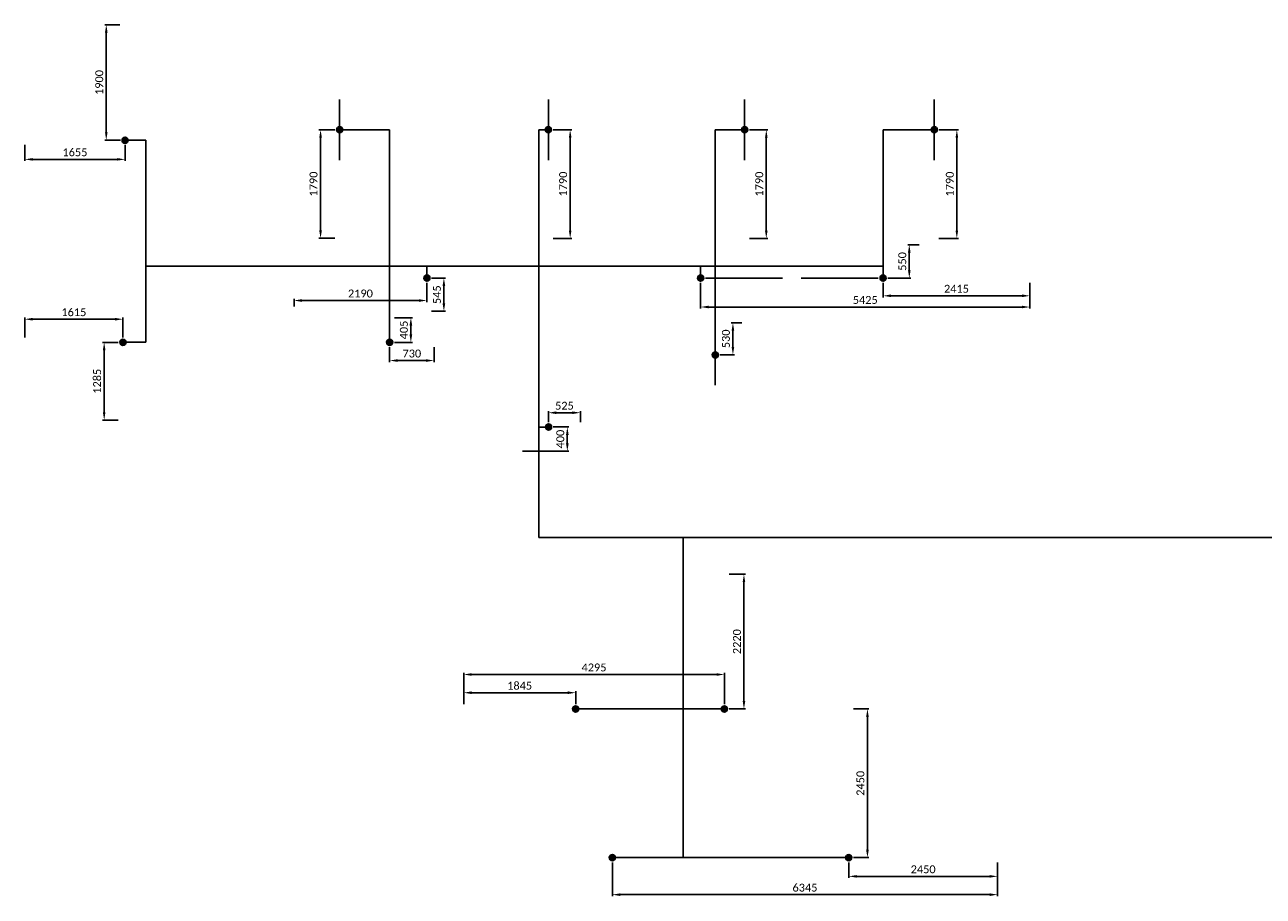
# Model space of a CAD drawing. Header units: millimetres. Extents: x 31238 to 72584, y 1945 to 16720.
# Tile 1 of 2: x 31238 to 51640, y 2358 to 16720. Entities that reach past the tile are written whole.
import ezdxf

# ---------------------------------------------------------------- set-up
doc = ezdxf.new("R2010")
doc.units = ezdxf.units.MM
doc.linetypes.add('CENTRE', pattern=[2, 1.25, -0.25, 0.25, -0.25])
doc.layers.add('Sprinkler Centre', color=160, linetype='CENTRE', lineweight=25)
for name, color, linetype in [('Sprinkler Dims', 250, 'Continuous'), ('Sprinkler Head', 30, 'Continuous'), ('Sprinkler Pipe', 30, 'Continuous')]:
    doc.layers.add(name, color=color, linetype=linetype)
doc.styles.add('Calibri 2mm', font='calibri.ttf', dxfattribs={"height": 2})
doc.dimstyles.new('TFS', dxfattribs={"dimscale": 0, "dimtxt": 2, "dimasz": 2, "dimexe": 0.4, "dimexo": 1.2, "dimgap": 0.75, "dimtad": 1, "dimtoh": 1, "dimdec": 0, "dimrnd": 5, "dimdsep": 46, "dimtxsty": 'Calibri 2mm', "dimcen": 2.5, "dimclrd": 256, "dimclre": 256, "dimclrt": 256, "dimadec": 0, "dimazin": 2, "dimtfac": 1, "dimtdec": 0, "dimtmove": 0, "dimatfit": 0, "dimfxl": 20, "dimtfill": 1, "dimtzin": 0, "dimlwd": -1, "dimlwe": -1, "dimarcsym": 0})

# ---------------------------------------------------------------- blocks, each defined once
blk = doc.blocks.new('Sprinkler-Head A1')
at = {"layer": 'Sprinkler Head', "ltscale": 0.005}
h = blk.add_hatch(color=256, dxfattribs=at)
h.dxf.hatch_style = 1
edge = h.paths.add_edge_path()
edge.add_arc((0, 0), 51, 0, 360)
blk.add_circle((0, 0), 51, dxfattribs=at)
blk = doc.blocks.new('*D72')
at = {"layer": 'Defpoints', "color": 0, "transparency": 16777216}
for p in [(31238, 14817), (32890, 14817), (31238, 14501)]:
    blk.add_point(p, dxfattribs=at)
at = {"layer": 'Sprinkler Dims', "transparency": 16777216}
for p, q in [((31238, 14739), (31238, 14475)), ((32890, 14739), (32890, 14475)), ((32760, 14501), (31368, 14501))]:
    blk.add_line(p, q, dxfattribs=at)
for points in [[(31368, 14523), (31368, 14480), (31238, 14501)], [(32760, 14523), (32760, 14480), (32890, 14501)]]:
    blk.add_solid(points, dxfattribs=at)
at = {"layer": 'Sprinkler Dims', "transparency": 16777216, "insert": (32064, 14617), "char_height": 130, "attachment_point": 5, "style": 'Calibri 2mm', "bg_fill": 3, "box_fill_scale": 1.1, "bg_fill_color": 256, "bg_fill_true_color": 13158600, "bg_fill_transparency": 0}
blk.add_mtext('1655', dxfattribs=at)
blk = doc.blocks.new('*D73')
at = {"layer": 'Defpoints', "color": 0, "transparency": 16777216}
for p in [(32580, 16720), (32879, 16720), (32890, 14817)]:
    blk.add_point(p, dxfattribs=at)
at = {"layer": 'Sprinkler Dims', "transparency": 16777216}
for p, q in [((32801, 16720), (32554, 16720)), ((32580, 14947), (32580, 16590)), ((32812, 14817), (32554, 14817))]:
    blk.add_line(p, q, dxfattribs=at)
for points in [[(32559, 16590), (32602, 16590), (32580, 16720)], [(32559, 14947), (32602, 14947), (32580, 14817)]]:
    blk.add_solid(points, dxfattribs=at)
at = {"layer": 'Sprinkler Dims', "transparency": 16777216, "insert": (32465, 15768), "char_height": 130, "attachment_point": 5, "rotation": 90, "style": 'Calibri 2mm', "bg_fill": 3, "box_fill_scale": 1.1, "bg_fill_color": 256, "bg_fill_true_color": 13158600, "bg_fill_transparency": 0}
blk.add_mtext('1900', dxfattribs=at)
blk = doc.blocks.new('*D74')
at = {"layer": 'Defpoints', "color": 0, "transparency": 16777216}
for p in [(31238, 11867), (31238, 11486), (32854, 11486)]:
    blk.add_point(p, dxfattribs=at)
at = {"layer": 'Sprinkler Dims', "transparency": 16777216}
for p, q in [((31238, 11564), (31238, 11893)), ((32724, 11867), (31368, 11867)), ((32854, 11564), (32854, 11893))]:
    blk.add_line(p, q, dxfattribs=at)
for points in [[(31368, 11889), (31368, 11845), (31238, 11867)], [(32724, 11889), (32724, 11845), (32854, 11867)]]:
    blk.add_solid(points, dxfattribs=at)
at = {"layer": 'Sprinkler Dims', "transparency": 16777216, "insert": (32046, 11982), "char_height": 130, "attachment_point": 5, "style": 'Calibri 2mm', "bg_fill": 3, "box_fill_scale": 1.1, "bg_fill_color": 256, "bg_fill_true_color": 13158600, "bg_fill_transparency": 0}
blk.add_mtext('1615', dxfattribs=at)
blk = doc.blocks.new('*D75')
at = {"layer": 'Defpoints', "color": 0, "transparency": 16777216}
for p in [(32854, 11486), (32546, 10203), (32854, 10203)]:
    blk.add_point(p, dxfattribs=at)
at = {"layer": 'Sprinkler Dims', "transparency": 16777216}
for p, q in [((32776, 11486), (32520, 11486)), ((32546, 11356), (32546, 10333)), ((32776, 10203), (32520, 10203))]:
    blk.add_line(p, q, dxfattribs=at)
for points in [[(32524, 11356), (32567, 11356), (32546, 11486)], [(32524, 10333), (32567, 10333), (32546, 10203)]]:
    blk.add_solid(points, dxfattribs=at)
at = {"layer": 'Sprinkler Dims', "transparency": 16777216, "insert": (32430, 10845), "char_height": 130, "attachment_point": 5, "rotation": 90, "style": 'Calibri 2mm', "bg_fill": 3, "box_fill_scale": 1.1, "bg_fill_color": 256, "bg_fill_true_color": 13158600, "bg_fill_transparency": 0}
blk.add_mtext('1285', dxfattribs=at)
blk = doc.blocks.new('*D76')
at = {"layer": 'Defpoints', "color": 0, "transparency": 16777216}
for p in [(37248, 11892), (37248, 11486)]:
    blk.add_point(p, dxfattribs=at)
at = {"layer": 'Sprinkler Dims', "transparency": 16777216}
for p, q in [((37326, 11892), (37624, 11892)), ((37598, 11616), (37598, 11762)), ((37326, 11486), (37624, 11486))]:
    blk.add_line(p, q, dxfattribs=at)
for points in [[(37576, 11762), (37620, 11762), (37598, 11892)], [(37576, 11616), (37620, 11616), (37598, 11486)]]:
    blk.add_solid(points, dxfattribs=at)
at = {"layer": 'Sprinkler Dims', "transparency": 16777216, "insert": (37483, 11689), "char_height": 130, "attachment_point": 5, "rotation": 90, "style": 'Calibri 2mm', "bg_fill": 3, "box_fill_scale": 1.1, "bg_fill_color": 256, "bg_fill_true_color": 13158600, "bg_fill_transparency": 0}
blk.add_mtext('405', dxfattribs=at)
at = {"layer": 'Defpoints', "color": 0, "transparency": 16777216}
blk.add_point((37598, 11892), dxfattribs=at)
blk = doc.blocks.new('*D77')
at = {"layer": 'Defpoints', "color": 0, "transparency": 16777216}
for p in [(37248, 11486), (37980, 11486), (37980, 11186)]:
    blk.add_point(p, dxfattribs=at)
at = {"layer": 'Sprinkler Dims', "transparency": 16777216}
for p, q in [((37248, 11408), (37248, 11160)), ((37980, 11408), (37980, 11160)), ((37378, 11186), (37850, 11186))]:
    blk.add_line(p, q, dxfattribs=at)
for points in [[(37378, 11207), (37378, 11164), (37248, 11186)], [(37850, 11207), (37850, 11164), (37980, 11186)]]:
    blk.add_solid(points, dxfattribs=at)
at = {"layer": 'Sprinkler Dims', "transparency": 16777216, "insert": (37614, 11301), "char_height": 130, "attachment_point": 5, "style": 'Calibri 2mm', "bg_fill": 3, "box_fill_scale": 1.1, "bg_fill_color": 256, "bg_fill_true_color": 13158600, "bg_fill_transparency": 0}
blk.add_mtext('730', dxfattribs=at)
blk = doc.blocks.new('*D78')
at = {"layer": 'Defpoints', "color": 0, "transparency": 16777216}
for p in [(36425, 14989), (36110, 13200), (36425, 13200)]:
    blk.add_point(p, dxfattribs=at)
at = {"layer": 'Sprinkler Dims', "transparency": 16777216}
for p, q in [((36347, 14989), (36084, 14989)), ((36110, 14859), (36110, 13330)), ((36347, 13200), (36084, 13200))]:
    blk.add_line(p, q, dxfattribs=at)
for points in [[(36089, 14859), (36132, 14859), (36110, 14989)], [(36089, 13330), (36132, 13330), (36110, 13200)]]:
    blk.add_solid(points, dxfattribs=at)
at = {"layer": 'Sprinkler Dims', "transparency": 16777216, "insert": (35995, 14095), "char_height": 130, "attachment_point": 5, "rotation": 90, "style": 'Calibri 2mm', "bg_fill": 3, "box_fill_scale": 1.1, "bg_fill_color": 256, "bg_fill_true_color": 13158600, "bg_fill_transparency": 0}
blk.add_mtext('1790', dxfattribs=at)
blk = doc.blocks.new('*D79')
at = {"layer": 'Defpoints', "color": 0, "transparency": 16777216}
for p in [(39865, 14989), (39865, 13199), (40222, 13199)]:
    blk.add_point(p, dxfattribs=at)
at = {"layer": 'Sprinkler Dims', "transparency": 16777216}
for p, q in [((39943, 14989), (40248, 14989)), ((40222, 14859), (40222, 13329)), ((39943, 13199), (40248, 13199))]:
    blk.add_line(p, q, dxfattribs=at)
for points in [[(40201, 14859), (40244, 14859), (40222, 14989)], [(40201, 13329), (40244, 13329), (40222, 13199)]]:
    blk.add_solid(points, dxfattribs=at)
at = {"layer": 'Sprinkler Dims', "transparency": 16777216, "insert": (40107, 14094), "char_height": 130, "attachment_point": 5, "rotation": 90, "style": 'Calibri 2mm', "bg_fill": 3, "box_fill_scale": 1.1, "bg_fill_color": 256, "bg_fill_true_color": 13158600, "bg_fill_transparency": 0}
blk.add_mtext('1790', dxfattribs=at)
blk = doc.blocks.new('*D80')
at = {"layer": 'Defpoints', "color": 0, "transparency": 16777216}
for p in [(45378, 12544), (47795, 12544), (47795, 12253)]:
    blk.add_point(p, dxfattribs=at)
at = {"layer": 'Sprinkler Dims', "transparency": 16777216}
for p, q in [((45378, 12466), (45378, 12227)), ((47795, 12466), (47795, 12227)), ((45508, 12253), (47665, 12253))]:
    blk.add_line(p, q, dxfattribs=at)
for points in [[(45508, 12275), (45508, 12231), (45378, 12253)], [(47665, 12275), (47665, 12231), (47795, 12253)]]:
    blk.add_solid(points, dxfattribs=at)
at = {"layer": 'Sprinkler Dims', "transparency": 16777216, "insert": (46586, 12368), "char_height": 130, "attachment_point": 5, "style": 'Calibri 2mm', "bg_fill": 3, "box_fill_scale": 1.1, "bg_fill_color": 256, "bg_fill_true_color": 13158600, "bg_fill_transparency": 0}
blk.add_mtext('2415', dxfattribs=at)
blk = doc.blocks.new('*D81')
at = {"layer": 'Defpoints', "color": 0, "transparency": 16777216}
for p in [(37862, 12544), (35673, 12175), (35673, 11997)]:
    blk.add_point(p, dxfattribs=at)
at = {"layer": 'Sprinkler Dims', "transparency": 16777216}
for p, q in [((37862, 12466), (37862, 12149)), ((35673, 12075), (35673, 12201)), ((37732, 12175), (35803, 12175))]:
    blk.add_line(p, q, dxfattribs=at)
for points in [[(35803, 12197), (35803, 12153), (35673, 12175)], [(37732, 12197), (37732, 12153), (37862, 12175)]]:
    blk.add_solid(points, dxfattribs=at)
at = {"layer": 'Sprinkler Dims', "transparency": 16777216, "insert": (36767, 12290), "char_height": 130, "attachment_point": 5, "style": 'Calibri 2mm', "bg_fill": 3, "box_fill_scale": 1.1, "bg_fill_color": 256, "bg_fill_true_color": 13158600, "bg_fill_transparency": 0}
blk.add_mtext('2190', dxfattribs=at)
blk = doc.blocks.new('*D82')
at = {"layer": 'Defpoints', "color": 0, "transparency": 16777216}
for p in [(37862, 12544), (37862, 11997), (38142, 11997)]:
    blk.add_point(p, dxfattribs=at)
at = {"layer": 'Sprinkler Dims', "transparency": 16777216}
for p, q in [((37940, 12544), (38168, 12544)), ((38142, 12414), (38142, 12127)), ((37940, 11997), (38168, 11997))]:
    blk.add_line(p, q, dxfattribs=at)
for points in [[(38120, 12414), (38164, 12414), (38142, 12544)], [(38120, 12127), (38164, 12127), (38142, 11997)]]:
    blk.add_solid(points, dxfattribs=at)
at = {"layer": 'Sprinkler Dims', "transparency": 16777216, "insert": (38027, 12271), "char_height": 130, "attachment_point": 5, "rotation": 90, "style": 'Calibri 2mm', "bg_fill": 3, "box_fill_scale": 1.1, "bg_fill_color": 256, "bg_fill_true_color": 13158600, "bg_fill_transparency": 0}
blk.add_mtext('545', dxfattribs=at)
blk = doc.blocks.new('*D83')
at = {"layer": 'Defpoints', "color": 0, "transparency": 16777216}
for p in [(42372, 12544), (47795, 12544), (47795, 12068)]:
    blk.add_point(p, dxfattribs=at)
at = {"layer": 'Sprinkler Dims', "transparency": 16777216}
for p, q in [((42372, 12466), (42372, 12042)), ((47795, 12466), (47795, 12042)), ((42502, 12068), (47665, 12068))]:
    blk.add_line(p, q, dxfattribs=at)
for points in [[(42502, 12090), (42502, 12047), (42372, 12068)], [(47665, 12090), (47665, 12047), (47795, 12068)]]:
    blk.add_solid(points, dxfattribs=at)
at = {"layer": 'Sprinkler Dims', "transparency": 16777216, "insert": (45083, 12184), "char_height": 130, "attachment_point": 5, "style": 'Calibri 2mm', "bg_fill": 3, "box_fill_scale": 1.1, "bg_fill_color": 256, "bg_fill_true_color": 13158600, "bg_fill_transparency": 0}
blk.add_mtext('5425', dxfattribs=at)
blk = doc.blocks.new('*D84')
at = {"layer": 'Defpoints', "color": 0, "transparency": 16777216}
for p in [(40390, 10326), (39866, 10091), (40390, 10091)]:
    blk.add_point(p, dxfattribs=at)
at = {"layer": 'Sprinkler Dims', "transparency": 16777216}
for p, q in [((39866, 10169), (39866, 10352)), ((39996, 10326), (40260, 10326)), ((40390, 10169), (40390, 10352))]:
    blk.add_line(p, q, dxfattribs=at)
for points in [[(39996, 10348), (39996, 10304), (39866, 10326)], [(40260, 10348), (40260, 10304), (40390, 10326)]]:
    blk.add_solid(points, dxfattribs=at)
at = {"layer": 'Sprinkler Dims', "transparency": 16777216, "insert": (40128, 10441), "char_height": 130, "attachment_point": 5, "style": 'Calibri 2mm', "bg_fill": 3, "box_fill_scale": 1.1, "bg_fill_color": 256, "bg_fill_true_color": 13158600, "bg_fill_transparency": 0}
blk.add_mtext('525', dxfattribs=at)
blk = doc.blocks.new('*D85')
at = {"layer": 'Defpoints', "color": 0, "transparency": 16777216}
for p in [(39866, 10091), (39361, 9690)]:
    blk.add_point(p, dxfattribs=at)
at = {"layer": 'Sprinkler Dims', "transparency": 16777216}
for p, q in [((39944, 10091), (40201, 10091)), ((40175, 9961), (40175, 9820)), ((39439, 9690), (40201, 9690))]:
    blk.add_line(p, q, dxfattribs=at)
for points in [[(40154, 9961), (40197, 9961), (40175, 10091)], [(40154, 9820), (40197, 9820), (40175, 9690)]]:
    blk.add_solid(points, dxfattribs=at)
at = {"layer": 'Sprinkler Dims', "transparency": 16777216, "insert": (40060, 9891), "char_height": 130, "attachment_point": 5, "rotation": 90, "style": 'Calibri 2mm', "bg_fill": 3, "box_fill_scale": 1.1, "bg_fill_color": 256, "bg_fill_true_color": 13158600, "bg_fill_transparency": 0}
blk.add_mtext('400', dxfattribs=at)
at = {"layer": 'Defpoints', "color": 0, "transparency": 16777216}
blk.add_point((40175, 9690), dxfattribs=at)
blk = doc.blocks.new('*D105')
at = {"layer": 'Defpoints', "color": 0, "transparency": 16777216}
for p in [(38468, 5712), (38468, 5444), (40313, 5444)]:
    blk.add_point(p, dxfattribs=at)
at = {"layer": 'Sprinkler Dims', "transparency": 16777216}
for p, q in [((38468, 5522), (38468, 5738)), ((40313, 5522), (40313, 5738)), ((40183, 5712), (38598, 5712))]:
    blk.add_line(p, q, dxfattribs=at)
for points in [[(38598, 5734), (38598, 5690), (38468, 5712)], [(40183, 5734), (40183, 5690), (40313, 5712)]]:
    blk.add_solid(points, dxfattribs=at)
at = {"layer": 'Sprinkler Dims', "transparency": 16777216, "insert": (39390, 5827), "char_height": 130, "attachment_point": 5, "style": 'Calibri 2mm', "bg_fill": 3, "box_fill_scale": 1.1, "bg_fill_color": 256, "bg_fill_true_color": 13158600, "bg_fill_transparency": 0}
blk.add_mtext('1845', dxfattribs=at)
blk = doc.blocks.new('*D106')
at = {"layer": 'Defpoints', "color": 0, "transparency": 16777216}
for p in [(38468, 6012), (38468, 5444), (42763, 5444)]:
    blk.add_point(p, dxfattribs=at)
at = {"layer": 'Sprinkler Dims', "transparency": 16777216}
for p, q in [((38468, 5522), (38468, 6038)), ((42633, 6012), (38598, 6012)), ((42763, 5522), (42763, 6038))]:
    blk.add_line(p, q, dxfattribs=at)
for points in [[(38598, 6034), (38598, 5990), (38468, 6012)], [(42633, 6034), (42633, 5990), (42763, 6012)]]:
    blk.add_solid(points, dxfattribs=at)
at = {"layer": 'Sprinkler Dims', "transparency": 16777216, "insert": (40615, 6127), "char_height": 130, "attachment_point": 5, "style": 'Calibri 2mm', "bg_fill": 3, "box_fill_scale": 1.1, "bg_fill_color": 256, "bg_fill_true_color": 13158600, "bg_fill_transparency": 0}
blk.add_mtext('4295', dxfattribs=at)
blk = doc.blocks.new('*D107')
at = {"layer": 'Defpoints', "color": 0, "transparency": 16777216}
for p in [(42763, 7664), (43085, 7664), (42763, 5444)]:
    blk.add_point(p, dxfattribs=at)
at = {"layer": 'Sprinkler Dims', "transparency": 16777216}
for p, q in [((42841, 7664), (43111, 7664)), ((43085, 5574), (43085, 7534)), ((42841, 5444), (43111, 5444))]:
    blk.add_line(p, q, dxfattribs=at)
for points in [[(43064, 7534), (43107, 7534), (43085, 7664)], [(43064, 5574), (43107, 5574), (43085, 5444)]]:
    blk.add_solid(points, dxfattribs=at)
at = {"layer": 'Sprinkler Dims', "transparency": 16777216, "insert": (42970, 6554), "char_height": 130, "attachment_point": 5, "rotation": 90, "style": 'Calibri 2mm', "bg_fill": 3, "box_fill_scale": 1.1, "bg_fill_color": 256, "bg_fill_true_color": 13158600, "bg_fill_transparency": 0}
blk.add_mtext('2220', dxfattribs=at)
blk = doc.blocks.new('*D108')
at = {"layer": 'Defpoints', "color": 0, "transparency": 16777216}
for p in [(44812, 5444), (45119, 5444), (44812, 2994)]:
    blk.add_point(p, dxfattribs=at)
at = {"layer": 'Sprinkler Dims', "transparency": 16777216}
for p, q in [((44890, 5444), (45145, 5444)), ((45119, 3124), (45119, 5314)), ((44890, 2994), (45145, 2994))]:
    blk.add_line(p, q, dxfattribs=at)
for points in [[(45098, 5314), (45141, 5314), (45119, 5444)], [(45098, 3124), (45141, 3124), (45119, 2994)]]:
    blk.add_solid(points, dxfattribs=at)
at = {"layer": 'Sprinkler Dims', "transparency": 16777216, "insert": (45004, 4219), "char_height": 130, "attachment_point": 5, "rotation": 90, "style": 'Calibri 2mm', "bg_fill": 3, "box_fill_scale": 1.1, "bg_fill_color": 256, "bg_fill_true_color": 13158600, "bg_fill_transparency": 0}
blk.add_mtext('2450', dxfattribs=at)
blk = doc.blocks.new('*D109')
at = {"layer": 'Defpoints', "color": 0, "transparency": 16777216}
for p in [(44812, 2994), (47262, 2994), (47262, 2685)]:
    blk.add_point(p, dxfattribs=at)
at = {"layer": 'Sprinkler Dims', "transparency": 16777216}
for p, q in [((44812, 2916), (44812, 2659)), ((47262, 2916), (47262, 2659)), ((44942, 2685), (47132, 2685))]:
    blk.add_line(p, q, dxfattribs=at)
for points in [[(44942, 2707), (44942, 2664), (44812, 2685)], [(47132, 2707), (47132, 2664), (47262, 2685)]]:
    blk.add_solid(points, dxfattribs=at)
at = {"layer": 'Sprinkler Dims', "transparency": 16777216, "insert": (46037, 2801), "char_height": 130, "attachment_point": 5, "style": 'Calibri 2mm', "bg_fill": 3, "box_fill_scale": 1.1, "bg_fill_color": 256, "bg_fill_true_color": 13158600, "bg_fill_transparency": 0}
blk.add_mtext('2450', dxfattribs=at)
blk = doc.blocks.new('*D110')
at = {"layer": 'Defpoints', "color": 0, "transparency": 16777216}
for p in [(40918, 2994), (47262, 2994), (47262, 2384)]:
    blk.add_point(p, dxfattribs=at)
at = {"layer": 'Sprinkler Dims', "transparency": 16777216}
for p, q in [((40918, 2916), (40918, 2358)), ((47262, 2916), (47262, 2358)), ((41048, 2384), (47132, 2384))]:
    blk.add_line(p, q, dxfattribs=at)
for points in [[(41048, 2406), (41048, 2362), (40918, 2384)], [(47132, 2406), (47132, 2362), (47262, 2384)]]:
    blk.add_solid(points, dxfattribs=at)
at = {"layer": 'Sprinkler Dims', "transparency": 16777216, "insert": (44090, 2499), "char_height": 130, "attachment_point": 5, "style": 'Calibri 2mm', "bg_fill": 3, "box_fill_scale": 1.1, "bg_fill_color": 256, "bg_fill_true_color": 13158600, "bg_fill_transparency": 0}
blk.add_mtext('6345', dxfattribs=at)
blk = doc.blocks.new('*D121')
at = {"layer": 'Defpoints', "color": 0, "transparency": 16777216}
for p in [(45809, 13094), (46047, 13094), (45378, 12544)]:
    blk.add_point(p, dxfattribs=at)
at = {"layer": 'Sprinkler Dims', "transparency": 16777216}
for p, q in [((45969, 13094), (45783, 13094)), ((45809, 12674), (45809, 12964)), ((45456, 12544), (45835, 12544))]:
    blk.add_line(p, q, dxfattribs=at)
for points in [[(45787, 12964), (45831, 12964), (45809, 13094)], [(45787, 12674), (45831, 12674), (45809, 12544)]]:
    blk.add_solid(points, dxfattribs=at)
at = {"layer": 'Sprinkler Dims', "transparency": 16777216, "insert": (45694, 12819), "char_height": 130, "attachment_point": 5, "rotation": 90, "style": 'Calibri 2mm', "bg_fill": 3, "box_fill_scale": 1.1, "bg_fill_color": 256, "bg_fill_true_color": 13158600, "bg_fill_transparency": 0}
blk.add_mtext('550', dxfattribs=at)
blk = doc.blocks.new('*D122')
at = {"layer": 'Defpoints', "color": 0, "transparency": 16777216}
for p in [(42903, 11808), (43127, 11808), (42612, 11279)]:
    blk.add_point(p, dxfattribs=at)
at = {"layer": 'Sprinkler Dims', "transparency": 16777216}
for p, q in [((43049, 11808), (42877, 11808)), ((42903, 11409), (42903, 11678)), ((42690, 11279), (42929, 11279))]:
    blk.add_line(p, q, dxfattribs=at)
for points in [[(42882, 11678), (42925, 11678), (42903, 11808)], [(42882, 11409), (42925, 11409), (42903, 11279)]]:
    blk.add_solid(points, dxfattribs=at)
at = {"layer": 'Sprinkler Dims', "transparency": 16777216, "insert": (42788, 11544), "char_height": 130, "attachment_point": 5, "rotation": 90, "style": 'Calibri 2mm', "bg_fill": 3, "box_fill_scale": 1.1, "bg_fill_color": 256, "bg_fill_true_color": 13158600, "bg_fill_transparency": 0}
blk.add_mtext('530', dxfattribs=at)
blk = doc.blocks.new('*D123')
at = {"layer": 'Defpoints', "color": 0, "transparency": 16777216}
for p in [(43096, 14989), (43096, 13199), (43453, 13199)]:
    blk.add_point(p, dxfattribs=at)
at = {"layer": 'Sprinkler Dims', "transparency": 16777216}
for p, q in [((43174, 14989), (43479, 14989)), ((43453, 14859), (43453, 13329)), ((43174, 13199), (43479, 13199))]:
    blk.add_line(p, q, dxfattribs=at)
for points in [[(43432, 14859), (43475, 14859), (43453, 14989)], [(43432, 13329), (43475, 13329), (43453, 13199)]]:
    blk.add_solid(points, dxfattribs=at)
at = {"layer": 'Sprinkler Dims', "transparency": 16777216, "insert": (43338, 14094), "char_height": 130, "attachment_point": 5, "rotation": 90, "style": 'Calibri 2mm', "bg_fill": 3, "box_fill_scale": 1.1, "bg_fill_color": 256, "bg_fill_true_color": 13158600, "bg_fill_transparency": 0}
blk.add_mtext('1790', dxfattribs=at)
blk = doc.blocks.new('*D124')
at = {"layer": 'Defpoints', "color": 0, "transparency": 16777216}
for p in [(46219, 14989), (46219, 13199), (46592, 13199)]:
    blk.add_point(p, dxfattribs=at)
at = {"layer": 'Sprinkler Dims', "transparency": 16777216}
for p, q in [((46297, 14989), (46618, 14989)), ((46592, 14859), (46592, 13329)), ((46297, 13199), (46618, 13199))]:
    blk.add_line(p, q, dxfattribs=at)
for points in [[(46571, 14859), (46614, 14859), (46592, 14989)], [(46571, 13329), (46614, 13329), (46592, 13199)]]:
    blk.add_solid(points, dxfattribs=at)
at = {"layer": 'Sprinkler Dims', "transparency": 16777216, "insert": (46477, 14094), "char_height": 130, "attachment_point": 5, "rotation": 90, "style": 'Calibri 2mm', "bg_fill": 3, "box_fill_scale": 1.1, "bg_fill_color": 256, "bg_fill_true_color": 13158600, "bg_fill_transparency": 0}
blk.add_mtext('1790', dxfattribs=at)

msp = doc.modelspace()

# ---------------------------------------------------------------- linework, layer by layer
at = {"layer": 'Sprinkler Centre', "ltscale": 1.9}
for p, q in [((36425.1, 15489.4), (36425.1, 14489.4)), ((39865, 15489.4), (39865, 14489.4)), ((43095.6, 15489.4), (43095.6, 14489.4)), ((46219.4, 15489.4), (46219.4, 14489.4))]:
    msp.add_line(p, q, dxfattribs=at)
at = {"layer": 'Sprinkler Pipe'}
for p, q in [((36425.1, 14989.4), (37248.4, 14989.4)), ((37248.4, 14989.4), (37248.4, 12741.4)), ((39865, 14989.4), (39705.5, 14989.4)), ((39705.5, 14989.4), (39705.5, 12741.4)), ((42611.9, 14989.4), (42611.9, 11278.9)), ((43095.6, 14989.4), (42611.9, 14989.4)), ((45377.8, 14989.4), (45377.8, 12544.4)), ((46219.4, 14989.4), (45377.8, 14989.4)), ((33230.6, 14817.1), (32890.4, 14817.1)), ((33230.6, 11486.4), (33230.6, 14817.1)), ((33230.6, 12741.4), (45377.8, 12741.4)), ((37248.4, 12741.4), (37248.4, 11486.4)), ((37862, 12544.4), (37862, 12741.4)), ((39705.5, 8268.5), (39705.5, 12741.4)), ((42371.5, 12544.4), (42371.5, 12741.4)), ((32854.1, 11486.4), (33230.6, 11486.4)), ((39866.2, 10090.6), (39705.5, 10090.6)), ((42083.9, 8268.5), (39705.5, 8268.5)), ((58307.5, 8268.5), (42083.9, 8268.5)), ((42083.9, 8268.5), (42083.9, 5444.4)), ((42083.9, 5444.4), (40312.7, 5444.4)), ((42762.7, 5444.4), (42083.9, 5444.4)), ((42083.9, 5444.4), (42083.9, 2994.4)), ((42083.9, 2994.4), (40917.7, 2994.4)), ((42083.9, 2994.4), (44811.6, 2994.4))]:
    msp.add_line(p, q, dxfattribs=at)

# ---------------------------------------------------------------- block references
at = {"layer": 'Sprinkler Head'}
for p in [(36425.1, 14989.4), (39865, 14989.4), (43095.6, 14989.4), (46219.4, 14989.4), (32890.4, 14817.1), (37862, 12544.4), (42371.5, 12544.4), (45377.8, 12544.4), (32854.1, 11486.4), (37248.4, 11486.4), (42611.9, 11278.9), (40312.7, 5444.4), (42762.7, 5444.4), (40917.7, 2994.4), (44811.6, 2994.4)]:
    msp.add_blockref('Sprinkler-Head A1', p, dxfattribs=at)
at = {"layer": 'Sprinkler Pipe'}
msp.add_blockref('Sprinkler-Head A1', (39866.2, 10090.6), dxfattribs=at)

# ---------------------------------------------------------------- next in the draw order: dimensions: what is measured, and where the dimension line sits
at = {"layer": 'Sprinkler Dims'}
for base, p1, p2, picture, middle in [((36110.2, 13200.1), (36425.1, 14989.4), (36425.1, 13200.1), '*D78', (36110.2, 14094.8)), ((37597.9, 11892.5), (37248.4, 11486.4), (37248.4, 11892.5), '*D76', (37597.9, 11689.4))]:
    dim = msp.add_linear_dim(base=base, p1=p1, p2=p2, angle=90, dimstyle='TFS', dxfattribs=at)
    dim.commit()
    dim.dimension.update_dxf_attribs({"geometry": picture, "text_midpoint": middle, "dimtype": 160})
for base, p1, p2, picture, middle in [((40222.3, 13199.5), (39865, 14989.4), (39865, 13199.5), '*D79', (40106.9, 14094.5)), ((43453.4, 13199.5), (43095.6, 14989.4), (43095.6, 13199.5), '*D123', (43338, 14094.5)), ((46592.3, 13199.5), (46219.4, 14989.4), (46219.4, 13199.5), '*D124', (46476.9, 14094.5)), ((42903.3903925, 11808.4473882), (42611.9042783, 11278.9473882), (43126.7758625, 11808.4473882), '*D122', (42788.0403925, 11543.6973882)), ((45119.4, 5444.4), (44811.6, 2994.4), (44811.6, 5444.4), '*D108', (45004.1, 4219.4))]:
    dim = msp.add_linear_dim(base=base, p1=p1, p2=p2, angle=90, dimstyle='TFS', dxfattribs=at)
    dim.commit()
    dim.dimension.update_dxf_attribs({"geometry": picture, "text_midpoint": middle})
for base, p1, p2, picture, middle in [((31237.6, 14501.3), (32890.4, 14817.1), (31237.6, 14817.1), '*D72', (32064, 14616.6)), ((35672.6, 12175), (37862, 12544.4), (35672.6, 11997.5), '*D81', (36767.3, 12290.3)), ((47794.7, 12253), (45377.8, 12544.4), (47794.7, 12544.4), '*D80', (46586.3, 12368.3)), ((31237.6162, 11867.0932), (32854.1075, 11486.3599), (31237.6162, 11486.3599), '*D74', (32045.8618, 11982.3932)), ((38467.7, 5711.9), (40312.7, 5444.4), (38467.7, 5444.4), '*D105', (39390.2, 5827.3))]:
    dim = msp.add_linear_dim(base=base, p1=p1, p2=p2, dimstyle='TFS', dxfattribs=at)
    dim.commit()
    dim.dimension.update_dxf_attribs({"geometry": picture, "text_midpoint": middle})
dim = msp.add_linear_dim(base=(40390, 10326), p1=(39866.2, 10090.6), p2=(40390, 10090.6), dimstyle='TFS', dxfattribs=at)
dim.commit()
dim.dimension.update_dxf_attribs({"geometry": '*D84', "text_midpoint": (40128.1, 10326), "dimtype": 160})

# ---------------------------------------------------------------- next in the draw order: linework, layer by layer
at = {"layer": 'Sprinkler Centre', "ltscale": 1.9}
msp.add_line((42611.9, 11778.9), (42611.9, 10778.9), dxfattribs=at)

# ---------------------------------------------------------------- next in the draw order: dimensions: what is measured, and where the dimension line sits
at = {"layer": 'Sprinkler Dims'}
for base, p1, p2, picture, middle in [((32580.3, 16719.5), (32890.4, 14817.1), (32879.5, 16719.5), '*D73', (32464.9, 15768.3)), ((38141.9, 11997.5), (37862, 12544.4), (37862, 11997.5), '*D82', (38027.2, 12270.9)), ((32545.5, 10203.4), (32854.1, 11486.4), (32854.1, 10203.4), '*D75', (32430.2, 10844.9))]:
    dim = msp.add_linear_dim(base=base, p1=p1, p2=p2, angle=90, dimstyle='TFS', dxfattribs=at)
    dim.commit()
    dim.dimension.update_dxf_attribs({"geometry": picture, "text_midpoint": middle})
for base, p1, p2, picture, middle in [((47794.7, 12068.2), (42371.5, 12544.4), (47794.7, 12544.4), '*D83', (45083.1, 12068.2)), ((37980, 11185.5), (37248.4, 11486.4), (37980, 11486.4), '*D77', (37614.2, 11185.5))]:
    dim = msp.add_linear_dim(base=base, p1=p1, p2=p2, dimstyle='TFS', dxfattribs=at)
    dim.commit()
    dim.dimension.update_dxf_attribs({"geometry": picture, "text_midpoint": middle, "dimtype": 160})
dim = msp.add_linear_dim(base=(40175.2, 9690.4), p1=(39866.2, 10090.6), p2=(39361.2, 9690.4), angle=90, dimstyle='TFS', dxfattribs=at)
dim.commit()
dim.dimension.update_dxf_attribs({"geometry": '*D85', "text_midpoint": (40175.2, 9890.5), "dimtype": 160})
for base, p1, p2, picture, middle in [((38467.7, 6011.9), (42762.7, 5444.4), (38467.7, 5444.4), '*D106', (40615.2, 6127.3)), ((47261.6, 2685.3), (44811.6, 2994.4), (47261.6, 2994.4), '*D109', (46036.6, 2800.7))]:
    dim = msp.add_linear_dim(base=base, p1=p1, p2=p2, dimstyle='TFS', dxfattribs=at)
    dim.commit()
    dim.dimension.update_dxf_attribs({"geometry": picture, "text_midpoint": middle})

# ---------------------------------------------------------------- next in the draw order: linework, layer by layer
for p, q in [((43719.7, 12544.4), (42450.9, 12544.4)), ((45298.5, 12544.4), (44029.7, 12544.4))]:
    msp.add_line(p, q, dxfattribs=at)

# ---------------------------------------------------------------- next in the draw order: dimensions: what is measured, and where the dimension line sits
dim = msp.add_linear_dim(base=(43085.2, 7664.4), p1=(42762.7, 5444.4), p2=(42762.7, 7664.4), angle=90, dimstyle='TFS', dxfattribs=at)
dim.commit()
dim.dimension.update_dxf_attribs({"geometry": '*D107', "text_midpoint": (42969.9, 6554.4)})
dim = msp.add_linear_dim(base=(47261.6, 2383.9), p1=(40917.7, 2994.4), p2=(47261.6, 2994.4), dimstyle='TFS', dxfattribs=at)
dim.commit()
dim.dimension.update_dxf_attribs({"geometry": '*D110', "text_midpoint": (44089.7, 2499.3)})

# ---------------------------------------------------------------- next in the draw order: dimensions: what is measured, and where the dimension line sits
dim = msp.add_linear_dim(base=(45809, 13094.5), p1=(45377.8, 12544.4), p2=(46047, 13094.5), angle=90, dimstyle='TFS', dxfattribs=at)
dim.commit()
dim.dimension.update_dxf_attribs({"geometry": '*D121', "text_midpoint": (45693.7, 12819.4)})

doc.saveas('drawing.dxf')
